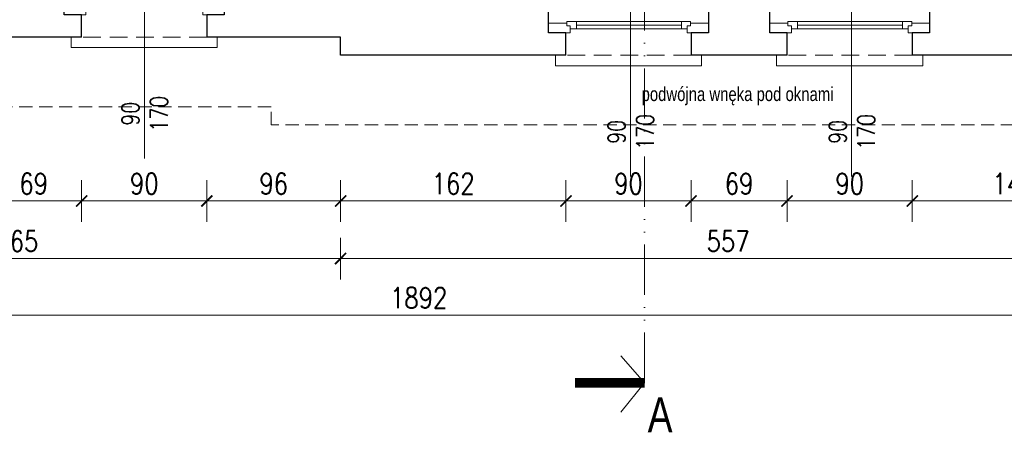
# Model space of a CAD drawing. Header units: millimetres. Extents: x 284606 to 569416, y -192995 to -95103.
# Tile 24 of 178: x 287657 to 288365, y -104355 to -104059. Entities that reach past the tile are written whole.
import ezdxf
from ezdxf.enums import TextEntityAlignment as Align

# ---------------------------------------------------------------- set-up
doc = ezdxf.new("R2010")
doc.units = ezdxf.units.MM
doc.linetypes.add('ACAD_ISO12W100', pattern=[21, 12, -3, 0, -3, 0, -3])
doc.linetypes.add('HIDDEN', pattern=[9.525, 6.35, -3.175])
doc.layers.get('0').update_dxf_attribs({"lineweight": 0})
for name, color, linetype, lineweight in [('!STR_Konstrukcja 0.20', 200, 'Continuous', 20), ('!STR_Konstrukcja 0.30', 64, 'Continuous', 30), ('!STR_Opisy 0.09', 8, 'Continuous', 9), ('!STR_Przerywana 0.09', 8, 'HIDDEN', 9), ('!STR_Stolarka okienna', 72, 'Continuous', 15), ('!STR_Wymiarowanie', 254, 'Continuous', 9), ('EKO Opisy 0.09', 8, 'Continuous', 9), ('EKO przekroje', 82, 'Continuous', 13)]:
    doc.layers.add(name, color=color, linetype=linetype, lineweight=lineweight)
doc.layers.add('!STR_Obrysy pomieszczeń', color=215, linetype='Continuous', lineweight=9, plot=False)
doc.styles.add('1_50', font='txt', dxfattribs={"width": 0.8})
doc.styles.add('EKO 1-10', font='romans.shx', dxfattribs={"width": 0.8, "height": 15})
doc.styles.add('EKO 1-5', font='romans.shx', dxfattribs={"width": 0.8, "height": 10})
doc.dimstyles.new('EKO wymiar 1-10', dxfattribs={"dimtxt": 15, "dimasz": 8, "dimexe": 15, "dimexo": 15, "dimgap": 5, "dimtad": 1, "dimdec": 0, "dimtxsty": 'EKO 1-10', "dimblk": 'ARCHTICK', "dimcen": 10, "dimdle": 15, "dimclrd": 256, "dimclre": 256, "dimclrt": 256, "dimazin": 2, "dimtfac": 1, "dimtdec": 0, "dimtmove": 2, "dimatfit": 3, "dimldrblk": 'ARCHTICK', "dimfxl": 15, "dimfxlon": 1, "dimlwd": -1, "dimlwe": -1, "dimarcsym": 0})

# ---------------------------------------------------------------- blocks, each defined once
blk = doc.blocks.new('*U163')
at = {"layer": '!STR_Konstrukcja 0.20', "linetype": 'Continuous', "lineweight": 15}
for points in [[(8.12, 45.81), (0.62, 45.81), (0.62, 53.31), (105.62, 53.31), (105.62, 45.81), (98.12, 45.81)], [(-4.38, 0.81), (-9.38, 0.81), (-9.38, -4.19), (115.62, -4.19), (115.62, 0.81), (110.62, 0.81)]]:
    blk.add_lwpolyline(points, dxfattribs=at)
at = {"layer": '!STR_Konstrukcja 0.30', "ltscale": 2}
for points in [[(-4.38, 0.81), (-4.38, 29.68), (8.12, 29.68), (8.12, 45.81)], [(98.12, 45.81), (98.12, 29.68), (110.62, 29.68), (110.62, 0.81)]]:
    blk.add_lwpolyline(points, dxfattribs=at)
at = {"layer": '!STR_Przerywana 0.09', "ltscale": 2}
for points in [[(8.12, 45.81), (98.12, 45.81)], [(-4.38, 0.81), (110.62, 0.81)]]:
    blk.add_lwpolyline(points, dxfattribs=at)
at = {"layer": '!STR_Stolarka okienna', "ltscale": 0.3}
for points in [[(-4.38, 22.64), (-4.38, 29.68), (11.02, 29.68), (11.02, 24.55), (8.52, 24.55), (8.52, 22.64), (-4.38, 22.64)], [(110.62, 22.64), (110.62, 29.68), (95.05, 29.68), (95.05, 24.55), (97.55, 24.55), (97.55, 22.64), (110.62, 22.64)], [(97.55, 21.56), (97.55, 24.55), (95.05, 24.55), (95.05, 26.7), (11.02, 26.7), (11.02, 24.55), (8.52, 24.55), (8.52, 21.56), (97.55, 21.56)], [(15.12, 26.7), (15.12, 21.56)], [(90.62, 24.13), (15.12, 24.13)], [(90.62, 21.56), (90.62, 26.7)]]:
    blk.add_lwpolyline(points, dxfattribs=at)
blk = doc.blocks.new('*U196')
at = {"layer": '!STR_Opisy 0.09', "linetype": 'Continuous'}
blk.add_line((0, -153.49), (0, -32.16), dxfattribs=at)
at = {"layer": '!STR_Opisy 0.09', "linetype": 'Continuous', "style": 'EKO 1-5', "width": 0.8}
blk.add_attdef('HP=', (30.1, 14.63), '', height=12.5, rotation=180, dxfattribs=at)
blk.add_attdef('SZER', text='', height=12.5, rotation=270, dxfattribs=at).set_placement((0, -121.38), align=Align.BOTTOM_CENTER)
at = {"layer": '!STR_Opisy 0.09', "ltscale": 0.7, "style": 'EKO 1-5', "width": 0.8}
blk.add_attdef('WYS', text='', height=12.5, rotation=270, dxfattribs=at).set_placement((-10.53, -121.38), align=Align.MIDDLE_CENTER)
blk = doc.blocks.new('przekroj')
at = {"layer": 'EKO przekroje', "const_width": 7}
blk.add_lwpolyline([(7038.9, 3119.78), (7088.9, 3119.78)], dxfattribs=at)
blk = doc.blocks.new('przekroje')
at = {"layer": 'EKO przekroje'}
blk.add_blockref('przekroj', (-7038.9, -3119.78), dxfattribs=at)
blk = doc.blocks.new('_ArchTick')
at = {"color": 0, "linetype": 'ByBlock', "const_width": 0.15}
blk.add_lwpolyline([(-0.5, -0.5), (0.5, 0.5)], dxfattribs=at)
blk = doc.blocks.new('*D476')
at = {"layer": '!STR_Wymiarowanie', "ltscale": 1.5, "transparency": 16777216}
for p, q in [((287632.92, -104173.77), (287632.92, -104203.77)), ((287701.92, -104173.77), (287701.92, -104203.77)), ((287617.92, -104188.77), (287716.92, -104188.77))]:
    blk.add_line(p, q, dxfattribs=at)
at = {"layer": 'Defpoints', "color": 0, "ltscale": 1.5, "transparency": 16777216}
for p in [(287632.92, -104063.13), (287701.92, -104063.13), (287701.92, -104188.77)]:
    blk.add_point(p, dxfattribs=at)
at = {"layer": '!STR_Wymiarowanie', "ltscale": 1.5, "transparency": 16777216, "xscale": 8, "yscale": 8, "zscale": 8, "rotation": 180}
blk.add_blockref('_ArchTick', (287632.92, -104188.77), dxfattribs=at)
at = {"layer": '!STR_Wymiarowanie', "ltscale": 1.5, "transparency": 16777216, "xscale": 8, "yscale": 8, "zscale": 8}
blk.add_blockref('_ArchTick', (287701.92, -104188.77), dxfattribs=at)
at = {"layer": '!STR_Wymiarowanie', "ltscale": 1.5, "transparency": 16777216, "insert": (287667.42, -104176.27), "char_height": 15, "attachment_point": 5, "style": 'EKO 1-10'}
blk.add_mtext('69', dxfattribs=at)
blk = doc.blocks.new('*D477')
at = {"layer": '!STR_Wymiarowanie', "ltscale": 1.5, "transparency": 16777216}
for p, q in [((287701.92, -104173.77), (287701.92, -104203.77)), ((287791.92, -104173.77), (287791.92, -104203.77)), ((287686.92, -104188.77), (287806.92, -104188.77))]:
    blk.add_line(p, q, dxfattribs=at)
at = {"layer": 'Defpoints', "color": 0, "ltscale": 1.5, "transparency": 16777216}
for p in [(287701.92, -104063.13), (287791.92, -104063.13), (287791.92, -104188.77)]:
    blk.add_point(p, dxfattribs=at)
at = {"layer": '!STR_Wymiarowanie', "ltscale": 1.5, "transparency": 16777216, "xscale": 8, "yscale": 8, "zscale": 8, "rotation": 180}
blk.add_blockref('_ArchTick', (287701.92, -104188.77), dxfattribs=at)
at = {"layer": '!STR_Wymiarowanie', "ltscale": 1.5, "transparency": 16777216, "xscale": 8, "yscale": 8, "zscale": 8}
blk.add_blockref('_ArchTick', (287791.92, -104188.77), dxfattribs=at)
at = {"layer": '!STR_Wymiarowanie', "ltscale": 1.5, "transparency": 16777216, "insert": (287746.92, -104176.27), "char_height": 15, "attachment_point": 5, "style": 'EKO 1-10'}
blk.add_mtext('90', dxfattribs=at)
blk = doc.blocks.new('*D478')
at = {"layer": '!STR_Wymiarowanie', "ltscale": 1.5, "transparency": 16777216}
for p, q in [((287791.92, -104173.77), (287791.92, -104203.77)), ((287888.05, -104173.77), (287888.05, -104203.77)), ((287776.92, -104188.77), (287903.05, -104188.77))]:
    blk.add_line(p, q, dxfattribs=at)
at = {"layer": 'Defpoints', "color": 0, "ltscale": 1.5, "transparency": 16777216}
for p in [(287791.92, -104063.13), (287888.05, -104084.19), (287888.05, -104188.77)]:
    blk.add_point(p, dxfattribs=at)
at = {"layer": '!STR_Wymiarowanie', "ltscale": 1.5, "transparency": 16777216, "xscale": 8, "yscale": 8, "zscale": 8, "rotation": 180}
blk.add_blockref('_ArchTick', (287791.92, -104188.77), dxfattribs=at)
at = {"layer": '!STR_Wymiarowanie', "ltscale": 1.5, "transparency": 16777216, "xscale": 8, "yscale": 8, "zscale": 8}
blk.add_blockref('_ArchTick', (287888.05, -104188.77), dxfattribs=at)
at = {"layer": '!STR_Wymiarowanie', "ltscale": 1.5, "transparency": 16777216, "insert": (287839.99, -104176.27), "char_height": 15, "attachment_point": 5, "style": 'EKO 1-10'}
blk.add_mtext('96', dxfattribs=at)
blk = doc.blocks.new('*D479')
at = {"layer": '!STR_Wymiarowanie', "ltscale": 1.5, "transparency": 16777216}
for p, q in [((287888.05, -104173.77), (287888.05, -104203.77)), ((288050.05, -104173.77), (288050.05, -104203.77)), ((287873.05, -104188.77), (288065.05, -104188.77))]:
    blk.add_line(p, q, dxfattribs=at)
at = {"layer": 'Defpoints', "color": 0, "ltscale": 1.5, "transparency": 16777216}
for p in [(288050.05, -104076.13), (287888.05, -104084.19), (288050.05, -104188.77)]:
    blk.add_point(p, dxfattribs=at)
at = {"layer": '!STR_Wymiarowanie', "ltscale": 1.5, "transparency": 16777216, "xscale": 8, "yscale": 8, "zscale": 8, "rotation": 180}
blk.add_blockref('_ArchTick', (287888.05, -104188.77), dxfattribs=at)
at = {"layer": '!STR_Wymiarowanie', "ltscale": 1.5, "transparency": 16777216, "xscale": 8, "yscale": 8, "zscale": 8}
blk.add_blockref('_ArchTick', (288050.05, -104188.77), dxfattribs=at)
at = {"layer": '!STR_Wymiarowanie', "ltscale": 1.5, "transparency": 16777216, "insert": (287969.05, -104176.27), "char_height": 15, "attachment_point": 5, "style": 'EKO 1-10'}
blk.add_mtext('162', dxfattribs=at)
blk = doc.blocks.new('*D480')
at = {"layer": '!STR_Wymiarowanie', "ltscale": 1.5, "transparency": 16777216}
for p, q in [((288050.05, -104173.77), (288050.05, -104203.77)), ((288140.05, -104173.77), (288140.05, -104203.77)), ((288035.05, -104188.77), (288155.05, -104188.77))]:
    blk.add_line(p, q, dxfattribs=at)
at = {"layer": 'Defpoints', "color": 0, "ltscale": 1.5, "transparency": 16777216}
for p in [(288050.05, -104076.13), (288140.05, -104076.13), (288140.05, -104188.77)]:
    blk.add_point(p, dxfattribs=at)
at = {"layer": '!STR_Wymiarowanie', "ltscale": 1.5, "transparency": 16777216, "xscale": 8, "yscale": 8, "zscale": 8, "rotation": 180}
blk.add_blockref('_ArchTick', (288050.05, -104188.77), dxfattribs=at)
at = {"layer": '!STR_Wymiarowanie', "ltscale": 1.5, "transparency": 16777216, "xscale": 8, "yscale": 8, "zscale": 8}
blk.add_blockref('_ArchTick', (288140.05, -104188.77), dxfattribs=at)
at = {"layer": '!STR_Wymiarowanie', "ltscale": 1.5, "transparency": 16777216, "insert": (288095.05, -104176.27), "char_height": 15, "attachment_point": 5, "style": 'EKO 1-10'}
blk.add_mtext('90', dxfattribs=at)
blk = doc.blocks.new('*D481')
at = {"layer": '!STR_Wymiarowanie', "ltscale": 1.5, "transparency": 16777216}
for p, q in [((288140.05, -104173.77), (288140.05, -104203.77)), ((288209.05, -104173.77), (288209.05, -104203.77)), ((288125.05, -104188.77), (288224.05, -104188.77))]:
    blk.add_line(p, q, dxfattribs=at)
at = {"layer": 'Defpoints', "color": 0, "ltscale": 1.5, "transparency": 16777216}
for p in [(288140.05, -104076.13), (288209.05, -104076.13), (288209.05, -104188.77)]:
    blk.add_point(p, dxfattribs=at)
at = {"layer": '!STR_Wymiarowanie', "ltscale": 1.5, "transparency": 16777216, "xscale": 8, "yscale": 8, "zscale": 8, "rotation": 180}
blk.add_blockref('_ArchTick', (288140.05, -104188.77), dxfattribs=at)
at = {"layer": '!STR_Wymiarowanie', "ltscale": 1.5, "transparency": 16777216, "xscale": 8, "yscale": 8, "zscale": 8}
blk.add_blockref('_ArchTick', (288209.05, -104188.77), dxfattribs=at)
at = {"layer": '!STR_Wymiarowanie', "ltscale": 1.5, "transparency": 16777216, "insert": (288174.55, -104176.27), "char_height": 15, "attachment_point": 5, "style": 'EKO 1-10'}
blk.add_mtext('69', dxfattribs=at)
blk = doc.blocks.new('*D482')
at = {"layer": '!STR_Wymiarowanie', "ltscale": 1.5, "transparency": 16777216}
for p, q in [((288209.05, -104173.77), (288209.05, -104203.77)), ((288299.05, -104173.77), (288299.05, -104203.77)), ((288194.05, -104188.77), (288314.05, -104188.77))]:
    blk.add_line(p, q, dxfattribs=at)
at = {"layer": 'Defpoints', "color": 0, "ltscale": 1.5, "transparency": 16777216}
for p in [(288209.05, -104076.13), (288299.05, -104076.13), (288299.05, -104188.77)]:
    blk.add_point(p, dxfattribs=at)
at = {"layer": '!STR_Wymiarowanie', "ltscale": 1.5, "transparency": 16777216, "xscale": 8, "yscale": 8, "zscale": 8, "rotation": 180}
blk.add_blockref('_ArchTick', (288209.05, -104188.77), dxfattribs=at)
at = {"layer": '!STR_Wymiarowanie', "ltscale": 1.5, "transparency": 16777216, "xscale": 8, "yscale": 8, "zscale": 8}
blk.add_blockref('_ArchTick', (288299.05, -104188.77), dxfattribs=at)
at = {"layer": '!STR_Wymiarowanie', "ltscale": 1.5, "transparency": 16777216, "insert": (288254.05, -104176.27), "char_height": 15, "attachment_point": 5, "style": 'EKO 1-10'}
blk.add_mtext('90', dxfattribs=at)
blk = doc.blocks.new('*D483')
at = {"layer": '!STR_Wymiarowanie', "ltscale": 1.5, "transparency": 16777216}
for p, q in [((288299.05, -104173.77), (288299.05, -104203.77)), ((288445.18, -104173.77), (288445.18, -104203.77)), ((288284.05, -104188.77), (288460.18, -104188.77))]:
    blk.add_line(p, q, dxfattribs=at)
at = {"layer": 'Defpoints', "color": 0, "ltscale": 1.5, "transparency": 16777216}
for p in [(288299.05, -104076.13), (288445.18, -104084.19), (288445.18, -104188.77)]:
    blk.add_point(p, dxfattribs=at)
at = {"layer": '!STR_Wymiarowanie', "ltscale": 1.5, "transparency": 16777216, "xscale": 8, "yscale": 8, "zscale": 8, "rotation": 180}
blk.add_blockref('_ArchTick', (288299.05, -104188.77), dxfattribs=at)
at = {"layer": '!STR_Wymiarowanie', "ltscale": 1.5, "transparency": 16777216, "xscale": 8, "yscale": 8, "zscale": 8}
blk.add_blockref('_ArchTick', (288445.18, -104188.77), dxfattribs=at)
at = {"layer": '!STR_Wymiarowanie', "ltscale": 1.5, "transparency": 16777216, "insert": (288372.12, -104176.27), "char_height": 15, "attachment_point": 5, "style": 'EKO 1-10'}
blk.add_mtext('146', dxfattribs=at)
blk = doc.blocks.new('*D488')
at = {"layer": '!STR_Wymiarowanie', "ltscale": 1.5, "transparency": 16777216}
for p, q in [((287422.79, -104215.12), (287422.79, -104245.12)), ((287888.05, -104215.12), (287888.05, -104245.12)), ((287407.79, -104230.12), (287903.05, -104230.12))]:
    blk.add_line(p, q, dxfattribs=at)
at = {"layer": 'Defpoints', "color": 0, "ltscale": 1.5, "transparency": 16777216}
for p in [(287422.79, -104071.19), (287888.05, -104084.19), (287888.05, -104230.12)]:
    blk.add_point(p, dxfattribs=at)
at = {"layer": '!STR_Wymiarowanie', "ltscale": 1.5, "transparency": 16777216, "xscale": 8, "yscale": 8, "zscale": 8, "rotation": 180}
blk.add_blockref('_ArchTick', (287422.79, -104230.12), dxfattribs=at)
at = {"layer": '!STR_Wymiarowanie', "ltscale": 1.5, "transparency": 16777216, "xscale": 8, "yscale": 8, "zscale": 8}
blk.add_blockref('_ArchTick', (287888.05, -104230.12), dxfattribs=at)
at = {"layer": '!STR_Wymiarowanie', "ltscale": 1.5, "transparency": 16777216, "insert": (287655.42, -104217.62), "char_height": 15, "attachment_point": 5, "style": 'EKO 1-10'}
blk.add_mtext('465', dxfattribs=at)
blk = doc.blocks.new('*D489')
at = {"layer": '!STR_Wymiarowanie', "ltscale": 1.5, "transparency": 16777216}
for p, q in [((287888.05, -104215.12), (287888.05, -104245.12)), ((288445.18, -104215.12), (288445.18, -104245.12)), ((287873.05, -104230.12), (288460.18, -104230.12))]:
    blk.add_line(p, q, dxfattribs=at)
at = {"layer": 'Defpoints', "color": 0, "ltscale": 1.5, "transparency": 16777216}
for p in [(287888.05, -104084.19), (288445.18, -104084.19), (288445.18, -104230.12)]:
    blk.add_point(p, dxfattribs=at)
at = {"layer": '!STR_Wymiarowanie', "ltscale": 1.5, "transparency": 16777216, "xscale": 8, "yscale": 8, "zscale": 8, "rotation": 180}
blk.add_blockref('_ArchTick', (287888.05, -104230.12), dxfattribs=at)
at = {"layer": '!STR_Wymiarowanie', "ltscale": 1.5, "transparency": 16777216, "xscale": 8, "yscale": 8, "zscale": 8}
blk.add_blockref('_ArchTick', (288445.18, -104230.12), dxfattribs=at)
at = {"layer": '!STR_Wymiarowanie', "ltscale": 1.5, "transparency": 16777216, "insert": (288166.62, -104217.62), "char_height": 15, "attachment_point": 5, "style": 'EKO 1-10'}
blk.add_mtext('557', dxfattribs=at)
blk = doc.blocks.new('*D491')
at = {"layer": '!STR_Wymiarowanie', "ltscale": 1.5, "transparency": 16777216}
for p, q in [((286998.04, -104255.81), (286998.04, -104285.81)), ((288890.38, -104255.81), (288890.38, -104285.81)), ((288905.38, -104270.81), (286983.04, -104270.81))]:
    blk.add_line(p, q, dxfattribs=at)
at = {"layer": 'Defpoints', "color": 0, "ltscale": 1.5, "transparency": 16777216}
for p in [(286998.04, -104065.19), (288890.38, -104065.19), (286998.04, -104270.81)]:
    blk.add_point(p, dxfattribs=at)
at = {"layer": '!STR_Wymiarowanie', "ltscale": 1.5, "transparency": 16777216, "xscale": 8, "yscale": 8, "zscale": 8, "rotation": 180}
blk.add_blockref('_ArchTick', (286998.04, -104270.81), dxfattribs=at)
at = {"layer": '!STR_Wymiarowanie', "ltscale": 1.5, "transparency": 16777216, "xscale": 8, "yscale": 8, "zscale": 8}
blk.add_blockref('_ArchTick', (288890.38, -104270.81), dxfattribs=at)
at = {"layer": '!STR_Wymiarowanie', "ltscale": 1.5, "transparency": 16777216, "insert": (287944.21, -104258.31), "char_height": 15, "attachment_point": 5, "style": 'EKO 1-10'}
blk.add_mtext('1892', dxfattribs=at)

msp = doc.modelspace()

# ---------------------------------------------------------------- linework, layer by layer
at = {"layer": '!STR_Konstrukcja 0.30', "ltscale": 1.5}
for points in [[(287701.92, -104071.19), (287632.92, -104071.19)], [(288050.05, -104084.19), (287888.05, -104084.19), (287888.05, -104071.19), (287791.92, -104071.19)], [(288612.69, -104065.19), (288445.18, -104065.19), (288445.18, -104084.19), (288299.05, -104084.19)], [(288209.05, -104084.19), (288140.05, -104084.19)]]:
    msp.add_lwpolyline(points, dxfattribs=at)
at = {"layer": '!STR_Przerywana 0.09', "ltscale": 1.5}
msp.add_lwpolyline([(286935.04, -102957.19), (287459.6, -102957.19), (287459.6, -102860.19), (288462.04, -102860.19), (288462.04, -102873.2), (288940.38, -102873.29), (288940.38, -104115.19), (288515.18, -104115.19), (288515.18, -104134.19), (287838.05, -104134.19), (287838.05, -104121.19), (287372.79, -104121.19), (287372.79, -104115.19), (286948.04, -104115.19), (286948.04, -103568.85), (286935.04, -103568.85)], close=True, dxfattribs=at)
at = {"layer": 'EKO Opisy 0.09', "color": 133, "linetype": 'ACAD_ISO12W100', "ltscale": 3, "true_color": 0x4ddaea}
msp.add_lwpolyline([(288106.64, -104319.25), (288106.64, -103428.3), (288171.64, -103428.3), (288171.64, -102648.2)], dxfattribs=at)
at = {"layer": 'EKO Opisy 0.09', "linetype": 'ACAD_ISO12W100', "ltscale": 3}
msp.add_lwpolyline([(288089.61, -104299.88), (288106.64, -104319.25), (288089.61, -104340.31)], dxfattribs=at)
msp.add_lwpolyline([(288089.61, -104299.88), (288106.64, -104319.25), (288089.61, -104340.31)], dxfattribs=at)
msp.add_lwpolyline([(288089.61, -104299.88), (288106.64, -104319.25), (288089.61, -104340.31)], dxfattribs=at)

# ---------------------------------------------------------------- block references
at = {"layer": '!STR_Konstrukcja 0.30', "ltscale": 1.5}
ref = msp.add_blockref('*U196', (287747.01, -104004.75), dxfattribs=dict(at, xscale=-1))
ref.add_attrib('SZER', '90', dxfattribs={"layer": '!STR_Opisy 0.09', "linetype": 'Continuous', "height": 12.5, "rotation": 90, "style": 'EKO 1-5', "width": 0.8}).set_placement((287747.01, -104126.13), align=Align.BOTTOM_CENTER)
ref.add_attrib('WYS', '170', dxfattribs={"layer": '!STR_Opisy 0.09', "ltscale": 0.7, "height": 12.5, "rotation": 90, "style": 'EKO 1-5', "width": 0.8}).set_placement((287757.53, -104126.13), align=Align.MIDDLE_CENTER)
ref.add_attrib('HP=', 'hp=77', (287716.91, -103990.12), dxfattribs={"layer": '!STR_Opisy 0.09', "linetype": 'Continuous', "height": 12.5, "rotation": 180, "style": 'EKO 1-5', "width": 0.8})
ref = msp.add_blockref('*U196', (288096.46, -104017.75), dxfattribs=dict(at, xscale=-1))
ref.add_attrib('SZER', '90', dxfattribs={"layer": '!STR_Opisy 0.09', "linetype": 'Continuous', "height": 12.5, "rotation": 90, "style": 'EKO 1-5', "width": 0.8}).set_placement((288096.46, -104139.13), align=Align.BOTTOM_CENTER)
ref.add_attrib('WYS', '170', dxfattribs={"layer": '!STR_Opisy 0.09', "ltscale": 0.7, "height": 12.5, "rotation": 90, "style": 'EKO 1-5', "width": 0.8}).set_placement((288106.99, -104139.13), align=Align.MIDDLE_CENTER)
ref.add_attrib('HP=', 'hp=78', (288066.36, -104003.12), dxfattribs={"layer": '!STR_Opisy 0.09', "linetype": 'Continuous', "height": 12.5, "rotation": 180, "style": 'EKO 1-5', "width": 0.8})
ref = msp.add_blockref('*U196', (288255.46, -104017.75), dxfattribs=dict(at, xscale=-1))
ref.add_attrib('SZER', '90', dxfattribs={"layer": '!STR_Opisy 0.09', "linetype": 'Continuous', "height": 12.5, "rotation": 90, "style": 'EKO 1-5', "width": 0.8}).set_placement((288255.46, -104139.13), align=Align.BOTTOM_CENTER)
ref.add_attrib('WYS', '170', dxfattribs={"layer": '!STR_Opisy 0.09', "ltscale": 0.7, "height": 12.5, "rotation": 90, "style": 'EKO 1-5', "width": 0.8}).set_placement((288265.99, -104139.13), align=Align.MIDDLE_CENTER)
ref.add_attrib('HP=', 'hp=78', (288225.36, -104003.12), dxfattribs={"layer": '!STR_Opisy 0.09', "linetype": 'Continuous', "height": 12.5, "rotation": 180, "style": 'EKO 1-5', "width": 0.8})
at = {"layer": '!STR_Konstrukcja 0.30', "ltscale": 1.5, "rotation": 180}
for p in [(287800.04, -104025.38), (288148.17, -104038.38), (288307.17, -104038.38)]:
    msp.add_blockref('*U163', p, dxfattribs=at)
at = {"layer": 'EKO Opisy 0.09', "rotation": 180}
msp.add_blockref('przekroje', (288106.64, -104319.25), dxfattribs=at)
msp.add_blockref('przekroje', (288106.64, -104319.25), dxfattribs=at)
msp.add_blockref('przekroje', (288106.64, -104319.25), dxfattribs=at)

# ---------------------------------------------------------------- texts
at = {"layer": '!STR_Obrysy pomieszczeń', "ltscale": 0.3, "insert": (288104.45, -104107.03), "char_height": 10, "attachment_point": 1, "style": '1_50'}
msp.add_mtext_dynamic_manual_height_columns('\\A1;podwójna wnęka pod oknami', width=2231.7249, gutter_width=453.61, heights=[120.44], dxfattribs=at)
at = {"layer": 'EKO Opisy 0.09', "insert": (288126.68, -104354.79), "char_height": 25, "attachment_point": 9, "style": '1_50'}
msp.add_mtext_dynamic_manual_height_columns('A', width=119.5136, gutter_width=12.5, heights=[0], dxfattribs=at)

# ---------------------------------------------------------------- dimensions: what is measured, and where the dimension line sits
at = {"layer": '!STR_Wymiarowanie', "ltscale": 1.5}
for base, p1, p2, picture, middle in [((287701.92, -104188.77), (287632.92, -104063.13), (287701.92, -104063.13), '*D476', (287667.42, -104176.27)), ((287791.92, -104188.77), (287701.92, -104063.13), (287791.92, -104063.13), '*D477', (287746.92, -104176.27)), ((287888.05, -104188.77), (287791.92, -104063.13), (287888.05, -104084.19), '*D478', (287839.99, -104176.27)), ((286998.04, -104270.81), (288890.38, -104065.19), (286998.04, -104065.19), '*D491', (287944.21, -104258.31)), ((287888.05, -104230.12), (287422.79, -104071.19), (287888.05, -104084.19), '*D488', (287655.42, -104217.62)), ((288050.05, -104188.77), (287888.05, -104084.19), (288050.05, -104076.13), '*D479', (287969.05, -104176.27)), ((288140.05, -104188.77), (288050.05, -104076.13), (288140.05, -104076.13), '*D480', (288095.05, -104176.27)), ((288209.05, -104188.77), (288140.05, -104076.13), (288209.05, -104076.13), '*D481', (288174.55, -104176.27)), ((288299.05, -104188.77), (288209.05, -104076.13), (288299.05, -104076.13), '*D482', (288254.05, -104176.27)), ((288445.18, -104188.77), (288299.05, -104076.13), (288445.18, -104084.19), '*D483', (288372.12, -104176.27)), ((288445.18, -104230.12), (287888.05, -104084.19), (288445.18, -104084.19), '*D489', (288166.62, -104217.62))]:
    dim = msp.add_linear_dim(base=base, p1=p1, p2=p2, dimstyle='EKO wymiar 1-10', dxfattribs=at)
    dim.commit()
    dim.dimension.update_dxf_attribs({"geometry": picture, "text_midpoint": middle})

doc.saveas('drawing.dxf')
